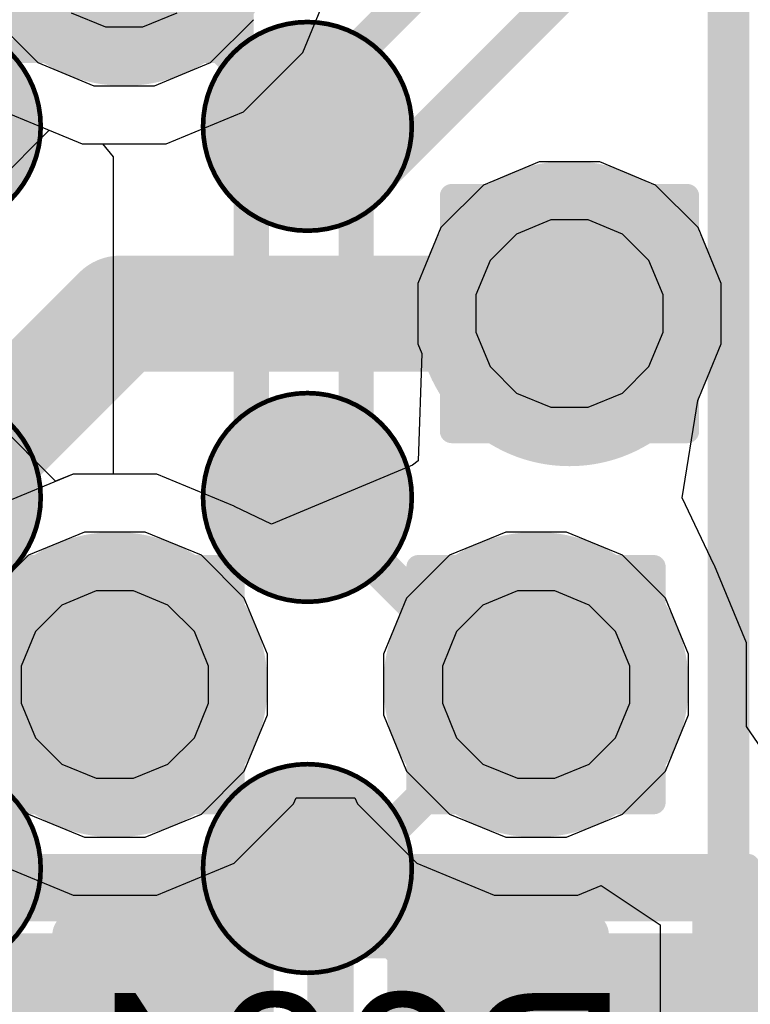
# Model space of a CAD drawing. Header units: inches. Extents: x -6 to 11.2, y -2.2 to 8.3.
# Tile 206 of 256: x 3.088 to 3.15, y 0.5618 to 0.6454. Entities that reach past the tile are written whole.
import ezdxf

# ---------------------------------------------------------------- set-up
doc = ezdxf.new("R2010")
doc.units = ezdxf.units.IN
doc.header["$MEASUREMENT"] = 0
for name, color, linetype in [('Board Layer Stack Bottom Overlay', 54, 'Continuous'), ('Board Layer Stack Bottom Solder', 6, 'Continuous'), ('Bottom Comp Body -Top13)-Comp Body -Bot14)', 56, 'Continuous'), ('Bottom Comp Outline -Top11)-Comp Outline -Bot12)', 56, 'Continuous'), ('Bottom Courtyard -Top15)-Courtyard -Bot16)', 56, 'Continuous'), ('Bottom Paste', 16, 'Continuous'), ('Drill Drawing', 1, 'Continuous'), ('Layer  6- Inner', 156, 'Continuous'), ('Layer 1- Top', 1, 'Continuous'), ('Layer 2- GND', 16, 'Continuous'), ('Layer 3- Inner', 16, 'Continuous'), ('Layer 4- Inner', 76, 'Continuous'), ('Layer 5- Inner', 90, 'Continuous'), ('Layer 7- PWR', 76, 'Continuous'), ('Layer 8- Bottom', 5, 'Continuous'), ('Top Paste', 8, 'Continuous'), ('Top Solder', 216, 'Continuous'), ('Via Holes', 16, 'Continuous')]:
    doc.layers.add(name, color=color, linetype=linetype)
doc.styles.add('Arial', font='txt', dxfattribs={"height": 0.2})

# ---------------------------------------------------------------- blocks, each defined once
blk = doc.blocks.new('ICC_TFBGA96_8X14_P080_417')
at = {"layer": 'Layer 1- Top'}
h = blk.add_hatch(color=7, dxfattribs=at)
edge = h.paths.add_edge_path()
edge.add_arc((0.062992, -0.015748), 0.00689, 0, 360)
h = blk.add_hatch(color=7, dxfattribs=at)
edge = h.paths.add_edge_path()
edge.add_arc((0.062992, -0.047244), 0.00689, 0, 360)
h = blk.add_hatch(color=7, dxfattribs=at)
edge = h.paths.add_edge_path()
edge.add_arc((0.062992, -0.07874), 0.00689, 0, 360)
at = {"layer": 'Top Paste'}
h = blk.add_hatch(color=8, dxfattribs=at)
edge = h.paths.add_edge_path()
edge.add_arc((0.062992, -0.015748), 0.00689, 0, 360)
h = blk.add_hatch(color=8, dxfattribs=at)
edge = h.paths.add_edge_path()
edge.add_arc((0.062992, -0.047244), 0.00689, 0, 360)
h = blk.add_hatch(color=8, dxfattribs=at)
edge = h.paths.add_edge_path()
edge.add_arc((0.062992, -0.07874), 0.00689, 0, 360)
at = {"layer": 'Top Solder'}
h = blk.add_hatch(color=216, dxfattribs=at)
edge = h.paths.add_edge_path()
edge.add_arc((0.062992, -0.015748), 0.008858, 0, 360)
h = blk.add_hatch(color=216, dxfattribs=at)
edge = h.paths.add_edge_path()
edge.add_arc((0.094488, -0.015748), 0.008858, 0, 360)
h = blk.add_hatch(color=216, dxfattribs=at)
edge = h.paths.add_edge_path()
edge.add_arc((0.062992, -0.047244), 0.008858, 0, 360)
h = blk.add_hatch(color=216, dxfattribs=at)
edge = h.paths.add_edge_path()
edge.add_arc((0.094488, -0.047244), 0.008858, 0, 360)
h = blk.add_hatch(color=216, dxfattribs=at)
edge = h.paths.add_edge_path()
edge.add_arc((0.062992, -0.07874), 0.008858, 0, 360)
h = blk.add_hatch(color=216, dxfattribs=at)
edge = h.paths.add_edge_path()
edge.add_arc((0.094488, -0.07874), 0.008858, 0, 360)
at = {"layer": 'Bottom Comp Body -Top13)-Comp Body -Bot14)'}
for points in [[(0.07185, -0.015748, 0.000394, 0.000394, 1), (0.054134, -0.015748, 0.000394, 0.000394, 1)], [(0.103346, -0.015748, 0.000394, 0.000394, 1), (0.08563, -0.015748, 0.000394, 0.000394, 1)], [(0.054035, -0.015748, 0.000197, 0.000197, 1), (0.054232, -0.015748, 0.000197, 0.000197, 1)], [(0.071752, -0.015748, 0.000197, 0.000197, 1), (0.071949, -0.015748, 0.000197, 0.000197, 1)], [(0.085531, -0.015748, 0.000197, 0.000197, 1), (0.085728, -0.015748, 0.000197, 0.000197, 1)], [(0.07185, -0.047244, 0.000394, 0.000394, 1), (0.054134, -0.047244, 0.000394, 0.000394, 1)], [(0.103346, -0.047244, 0.000394, 0.000394, 1), (0.08563, -0.047244, 0.000394, 0.000394, 1)], [(0.054035, -0.047244, 0.000197, 0.000197, 1), (0.054232, -0.047244, 0.000197, 0.000197, 1)], [(0.071752, -0.047244, 0.000197, 0.000197, 1), (0.071949, -0.047244, 0.000197, 0.000197, 1)], [(0.085531, -0.047244, 0.000197, 0.000197, 1), (0.085728, -0.047244, 0.000197, 0.000197, 1)], [(0.07185, -0.07874, 0.000394, 0.000394, 1), (0.054134, -0.07874, 0.000394, 0.000394, 1)], [(0.103346, -0.07874, 0.000394, 0.000394, 1), (0.08563, -0.07874, 0.000394, 0.000394, 1)], [(0.054035, -0.07874, 0.000197, 0.000197, 1), (0.054232, -0.07874, 0.000197, 0.000197, 1)], [(0.071752, -0.07874, 0.000197, 0.000197, 1), (0.071949, -0.07874, 0.000197, 0.000197, 1)], [(0.085531, -0.07874, 0.000197, 0.000197, 1), (0.085728, -0.07874, 0.000197, 0.000197, 1)]]:
    blk.add_lwpolyline(points, format="xyseb", close=True, dxfattribs=at)
blk = doc.blocks.new('L15002_035_B_418')
at = {"layer": 'Board Layer Stack Bottom Solder'}
for points in [[(-0.03376, 0.011968), (-0.004823, 0.011968), (-0.004823, -0.011968), (-0.03376, -0.011968)], [(0.004823, 0.011968), (0.03376, 0.011968), (0.03376, -0.011968), (0.004823, -0.011968)]]:
    blk.add_hatch(color=6, dxfattribs=at).paths.add_polyline_path(points)
at = {"layer": 'Bottom Paste'}
for points in [[(-0.031791, 0.01), (-0.006791, 0.01), (-0.006791, -0.01), (-0.031791, -0.01)], [(0.006791, 0.01), (0.031791, 0.01), (0.031791, -0.01), (0.006791, -0.01)]]:
    blk.add_hatch(color=16, dxfattribs=at).paths.add_polyline_path(points)
at = {"layer": 'Layer 8- Bottom'}
for points in [[(-0.031791, 0.01), (-0.006791, 0.01), (-0.006791, -0.01), (-0.031791, -0.01)], [(0.006791, 0.01), (0.031791, 0.01), (0.031791, -0.01), (0.006791, -0.01)]]:
    blk.add_hatch(color=7, dxfattribs=at).paths.add_polyline_path(points)
at = {"layer": 'Board Layer Stack Bottom Overlay'}
for points in [[(0.019882, 0.016142, 0.003937, 0.003937, 0), (-0.018701, 0.016142, 0.003937, 0.003937, 0)], [(0.019882, -0.016142, 0.003937, 0.003937, 0), (-0.018701, -0.016142, 0.003937, 0.003937, 0)]]:
    blk.add_lwpolyline(points, format="xyseb", dxfattribs=at)
for points in [[(-0.019685, 0.016142, 0.001969, 0.001969, 1), (-0.017717, 0.016142, 0.001969, 0.001969, 1)], [(0.018898, 0.016142, 0.001969, 0.001969, 1), (0.020866, 0.016142, 0.001969, 0.001969, 1)], [(-0.019685, -0.016142, 0.001969, 0.001969, 1), (-0.017717, -0.016142, 0.001969, 0.001969, 1)], [(0.018898, -0.016142, 0.001969, 0.001969, 1), (0.020866, -0.016142, 0.001969, 0.001969, 1)]]:
    blk.add_lwpolyline(points, format="xyseb", close=True, dxfattribs=at)
at = {"layer": 'Bottom Comp Body -Top13)-Comp Body -Bot14)'}
for points in [[(-0.021653, 0.011811, 0.003937, 0.003937, 0), (-0.021653, -0.011811, 0.003937, 0.003937, 0)], [(0.021653, 0.011811, 0.003937, 0.003937, 0), (-0.021653, 0.011811, 0.003937, 0.003937, 0)], [(0.021653, 0.011811, 0.003937, 0.003937, 0), (0.021653, -0.011811, 0.003937, 0.003937, 0)], [(0.021653, -0.011811, 0.003937, 0.003937, 0), (-0.021653, -0.011811, 0.003937, 0.003937, 0)]]:
    blk.add_lwpolyline(points, format="xyseb", dxfattribs=at)
for points in [[(-0.022638, 0.011811, 0.001969, 0.001969, 1), (-0.020669, 0.011811, 0.001969, 0.001969, 1)], [(-0.022638, 0.011811, 0.001969, 0.001969, 1), (-0.020669, 0.011811, 0.001969, 0.001969, 1)], [(0.020669, 0.011811, 0.001969, 0.001969, 1), (0.022638, 0.011811, 0.001969, 0.001969, 1)], [(0.020669, 0.011811, 0.001969, 0.001969, 1), (0.022638, 0.011811, 0.001969, 0.001969, 1)], [(-0.022638, -0.011811, 0.001969, 0.001969, 1), (-0.020669, -0.011811, 0.001969, 0.001969, 1)], [(-0.022638, -0.011811, 0.001969, 0.001969, 1), (-0.020669, -0.011811, 0.001969, 0.001969, 1)], [(0.020669, -0.011811, 0.001969, 0.001969, 1), (0.022638, -0.011811, 0.001969, 0.001969, 1)], [(0.020669, -0.011811, 0.001969, 0.001969, 1), (0.022638, -0.011811, 0.001969, 0.001969, 1)]]:
    blk.add_lwpolyline(points, format="xyseb", close=True, dxfattribs=at)
at = {"layer": 'Bottom Comp Outline -Top11)-Comp Outline -Bot12)'}
for points in [[(-0.032677, 0.014961, 0.003937, 0.003937, 0), (-0.032677, -0.014961, 0.003937, 0.003937, 0)], [(0.032677, 0.014961, 0.003937, 0.003937, 0), (-0.032677, 0.014961, 0.003937, 0.003937, 0)], [(0.032677, 0.014961, 0.003937, 0.003937, 0), (0.032677, -0.014961, 0.003937, 0.003937, 0)], [(0.032677, -0.014961, 0.003937, 0.003937, 0), (-0.032677, -0.014961, 0.003937, 0.003937, 0)]]:
    blk.add_lwpolyline(points, format="xyseb", dxfattribs=at)
for points in [[(-0.033661, 0.014961, 0.001969, 0.001969, 1), (-0.031693, 0.014961, 0.001969, 0.001969, 1)], [(-0.033661, 0.014961, 0.001969, 0.001969, 1), (-0.031693, 0.014961, 0.001969, 0.001969, 1)], [(0.031693, 0.014961, 0.001969, 0.001969, 1), (0.033661, 0.014961, 0.001969, 0.001969, 1)], [(0.031693, 0.014961, 0.001969, 0.001969, 1), (0.033661, 0.014961, 0.001969, 0.001969, 1)], [(-0.033661, -0.014961, 0.001969, 0.001969, 1), (-0.031693, -0.014961, 0.001969, 0.001969, 1)], [(-0.033661, -0.014961, 0.001969, 0.001969, 1), (-0.031693, -0.014961, 0.001969, 0.001969, 1)], [(0.031693, -0.014961, 0.001969, 0.001969, 1), (0.033661, -0.014961, 0.001969, 0.001969, 1)], [(0.031693, -0.014961, 0.001969, 0.001969, 1), (0.033661, -0.014961, 0.001969, 0.001969, 1)]]:
    blk.add_lwpolyline(points, format="xyseb", close=True, dxfattribs=at)
at = {"layer": 'Bottom Courtyard -Top15)-Courtyard -Bot16)'}
for points in [[(0.035433, 0.017716, 0.001969, 0.001969, 0), (-0.035433, 0.017716, 0.001969, 0.001969, 0)], [(-0.035433, 0.017716, 0.001969, 0.001969, 0), (-0.035433, -0.017716, 0.001969, 0.001969, 0)], [(0.035433, 0.017716, 0.001969, 0.001969, 0), (0.035433, -0.017716, 0.001969, 0.001969, 0)], [(0, 0.011811, 0.003937, 0.003937, 0), (0, -0.011811, 0.003937, 0.003937, 0)], [(0.011811, 0, 0.003937, 0.003937, 0), (-0.011811, 0, 0.003937, 0.003937, 0)], [(0.035433, -0.017716, 0.001969, 0.001969, 0), (-0.035433, -0.017716, 0.001969, 0.001969, 0)]]:
    blk.add_lwpolyline(points, format="xyseb", dxfattribs=at)
for points in [[(-0.035925, 0.017716, 0.000984, 0.000984, 1), (-0.034941, 0.017716, 0.000984, 0.000984, 1)], [(-0.035925, 0.017716, 0.000984, 0.000984, 1), (-0.034941, 0.017716, 0.000984, 0.000984, 1)], [(0.034941, 0.017716, 0.000984, 0.000984, 1), (0.035925, 0.017716, 0.000984, 0.000984, 1)], [(0.034941, 0.017716, 0.000984, 0.000984, 1), (0.035925, 0.017716, 0.000984, 0.000984, 1)], [(-0.000984, 0.011811, 0.001969, 0.001969, 1), (0.000984, 0.011811, 0.001969, 0.001969, 1)], [(-0.012795, 0, 0.001969, 0.001969, 1), (-0.010827, 0, 0.001969, 0.001969, 1)], [(0.010827, 0, 0.001969, 0.001969, 1), (0.012795, 0, 0.001969, 0.001969, 1)], [(-0.000984, -0.011811, 0.001969, 0.001969, 1), (0.000984, -0.011811, 0.001969, 0.001969, 1)], [(-0.035925, -0.017716, 0.000984, 0.000984, 1), (-0.034941, -0.017716, 0.000984, 0.000984, 1)], [(-0.035925, -0.017716, 0.000984, 0.000984, 1), (-0.034941, -0.017716, 0.000984, 0.000984, 1)], [(0.034941, -0.017716, 0.000984, 0.000984, 1), (0.035925, -0.017716, 0.000984, 0.000984, 1)], [(0.034941, -0.017716, 0.000984, 0.000984, 1), (0.035925, -0.017716, 0.000984, 0.000984, 1)]]:
    blk.add_lwpolyline(points, format="xyseb", close=True, dxfattribs=at)
at = {"layer": 'Bottom Comp Outline -Top11)-Comp Outline -Bot12)', "style": 'Arial', "text_generation_flag": 2}
blk.add_text('R904', height=0.0137795, rotation=180, dxfattribs=at).set_placement((-0.025254, 0.006887))

msp = doc.modelspace()

# ---------------------------------------------------------------- hatches: boundary and pattern name
at = {"layer": 'Layer 1- Top'}
h = msp.add_hatch(color=7, dxfattribs=at)
edge = h.paths.add_edge_path()
edge.add_arc((3.096844, 0.652763), 0.007874, 0, 360)
h = msp.add_hatch(color=7, dxfattribs=at)
edge = h.paths.add_edge_path()
edge.add_arc((3.134639, 0.620479), 0.007874, 0, 360)
h = msp.add_hatch(color=7, dxfattribs=at)
edge = h.paths.add_edge_path()
edge.add_arc((3.096057, 0.588983), 0.007874, 0, 360)
h = msp.add_hatch(color=7, dxfattribs=at)
edge = h.paths.add_edge_path()
edge.add_arc((3.131799, 0.588983), 0.007874, 0, 360)
at = {"layer": 'Layer 2- GND'}
h = msp.add_hatch(color=7, dxfattribs=at)
edge = h.paths.add_edge_path()
edge.add_arc((3.096844, 0.652763), 0.012953, 0, 360)
h = msp.add_hatch(color=7, dxfattribs=at)
edge = h.paths.add_edge_path()
edge.add_arc((3.134639, 0.620479), 0.012953, 0, 360)
h = msp.add_hatch(color=7, dxfattribs=at)
edge = h.paths.add_edge_path()
edge.add_arc((3.096057, 0.588983), 0.012953, 0, 360)
h = msp.add_hatch(color=7, dxfattribs=at)
edge = h.paths.add_edge_path()
edge.add_arc((3.131799, 0.588983), 0.012953, 0, 360)
at = {"layer": 'Layer 3- Inner'}
h = msp.add_hatch(color=7, dxfattribs=at)
edge = h.paths.add_edge_path()
edge.add_arc((3.096844, 0.652763), 0.007874, 0, 360)
h = msp.add_hatch(color=7, dxfattribs=at)
edge = h.paths.add_edge_path()
edge.add_arc((3.096057, 0.588983), 0.007874, 0, 360)
h = msp.add_hatch(color=7, dxfattribs=at)
edge = h.paths.add_edge_path()
edge.add_arc((3.131799, 0.588983), 0.007874, 0, 360)
at = {"layer": 'Layer 4- Inner'}
h = msp.add_hatch(color=7, dxfattribs=at)
edge = h.paths.add_edge_path()
edge.add_arc((3.134639, 0.620479), 0.007874, 0, 360)
at = {"layer": 'Layer 7- PWR'}
h = msp.add_hatch(color=7, dxfattribs=at)
edge = h.paths.add_edge_path()
edge.add_arc((3.096844, 0.652763), 0.012953, 0, 360)
h = msp.add_hatch(color=7, dxfattribs=at)
edge = h.paths.add_edge_path()
edge.add_arc((3.134639, 0.620479), 0.012953, 0, 360)
h = msp.add_hatch(color=7, dxfattribs=at)
edge = h.paths.add_edge_path()
edge.add_arc((3.096057, 0.588983), 0.012953, 0, 360)
h = msp.add_hatch(color=7, dxfattribs=at)
edge = h.paths.add_edge_path()
edge.add_arc((3.131799, 0.588983), 0.012953, 0, 360)
at = {"layer": 'Layer 8- Bottom'}
h = msp.add_hatch(color=7, dxfattribs=at)
edge = h.paths.add_edge_path()
edge.add_arc((3.096844, 0.652763), 0.007874, 0, 360)
h = msp.add_hatch(color=7, dxfattribs=at)
edge = h.paths.add_edge_path()
edge.add_arc((3.134639, 0.620479), 0.007874, 0, 360)
h = msp.add_hatch(color=7, dxfattribs=at)
edge = h.paths.add_edge_path()
edge.add_arc((3.096057, 0.588983), 0.007874, 0, 360)
h = msp.add_hatch(color=7, dxfattribs=at)
edge = h.paths.add_edge_path()
edge.add_arc((3.131799, 0.588983), 0.007874, 0, 360)
at = {"layer": 'Via Holes'}
h = msp.add_hatch(color=7, dxfattribs=at)
edge = h.paths.add_edge_path()
edge.add_arc((3.134639, 0.620479), 0.002953, 0, 360)
h = msp.add_hatch(color=7, dxfattribs=at)
edge = h.paths.add_edge_path()
edge.add_arc((3.096057, 0.588983), 0.002953, 0, 360)
h = msp.add_hatch(color=7, dxfattribs=at)
edge = h.paths.add_edge_path()
edge.add_arc((3.131799, 0.588983), 0.002953, 0, 360)

# ---------------------------------------------------------------- linework, layer by layer
at = {"layer": 'Drill Drawing'}
for points in [[(3.106844, 0.642763, 0.002, 0.002, 0), (3.106844, 0.662763, 0.002, 0.002, 0)], [(3.086844, 0.642763, 0.002, 0.002, 0), (3.106844, 0.642763, 0.002, 0.002, 0)], [(3.124639, 0.630479, 0.002, 0.002, 0), (3.144639, 0.630479, 0.002, 0.002, 0)], [(3.124639, 0.610479, 0.002, 0.002, 0), (3.124639, 0.630479, 0.002, 0.002, 0)], [(3.144639, 0.610479, 0.002, 0.002, 0), (3.144639, 0.630479, 0.002, 0.002, 0)], [(3.124639, 0.610479, 0.002, 0.002, 0), (3.144639, 0.610479, 0.002, 0.002, 0)], [(3.086057, 0.598983, 0.002, 0.002, 0), (3.106057, 0.598983, 0.002, 0.002, 0)], [(3.106057, 0.578983, 0.002, 0.002, 0), (3.106057, 0.598983, 0.002, 0.002, 0)], [(3.121799, 0.598983, 0.002, 0.002, 0), (3.141799, 0.598983, 0.002, 0.002, 0)], [(3.121799, 0.578983, 0.002, 0.002, 0), (3.121799, 0.598983, 0.002, 0.002, 0)], [(3.141799, 0.578983, 0.002, 0.002, 0), (3.141799, 0.598983, 0.002, 0.002, 0)], [(3.086057, 0.578983, 0.002, 0.002, 0), (3.106057, 0.578983, 0.002, 0.002, 0)], [(3.121799, 0.578983, 0.002, 0.002, 0), (3.141799, 0.578983, 0.002, 0.002, 0)]]:
    msp.add_lwpolyline(points, format="xyseb", dxfattribs=at)
for points in [[(3.106344, 0.642763, 0.001, 0.001, 1), (3.107344, 0.642763, 0.001, 0.001, 1)], [(3.106344, 0.642763, 0.001, 0.001, 1), (3.107344, 0.642763, 0.001, 0.001, 1)], [(3.124139, 0.630479, 0.001, 0.001, 1), (3.125139, 0.630479, 0.001, 0.001, 1)], [(3.124139, 0.630479, 0.001, 0.001, 1), (3.125139, 0.630479, 0.001, 0.001, 1)], [(3.144139, 0.630479, 0.001, 0.001, 1), (3.145139, 0.630479, 0.001, 0.001, 1)], [(3.144139, 0.630479, 0.001, 0.001, 1), (3.145139, 0.630479, 0.001, 0.001, 1)], [(3.124139, 0.610479, 0.001, 0.001, 1), (3.125139, 0.610479, 0.001, 0.001, 1)], [(3.124139, 0.610479, 0.001, 0.001, 1), (3.125139, 0.610479, 0.001, 0.001, 1)], [(3.144139, 0.610479, 0.001, 0.001, 1), (3.145139, 0.610479, 0.001, 0.001, 1)], [(3.144139, 0.610479, 0.001, 0.001, 1), (3.145139, 0.610479, 0.001, 0.001, 1)], [(3.105557, 0.598983, 0.001, 0.001, 1), (3.106557, 0.598983, 0.001, 0.001, 1)], [(3.105557, 0.598983, 0.001, 0.001, 1), (3.106557, 0.598983, 0.001, 0.001, 1)], [(3.121299, 0.598983, 0.001, 0.001, 1), (3.122299, 0.598983, 0.001, 0.001, 1)], [(3.121299, 0.598983, 0.001, 0.001, 1), (3.122299, 0.598983, 0.001, 0.001, 1)], [(3.141299, 0.598983, 0.001, 0.001, 1), (3.142299, 0.598983, 0.001, 0.001, 1)], [(3.141299, 0.598983, 0.001, 0.001, 1), (3.142299, 0.598983, 0.001, 0.001, 1)], [(3.105557, 0.578983, 0.001, 0.001, 1), (3.106557, 0.578983, 0.001, 0.001, 1)], [(3.105557, 0.578983, 0.001, 0.001, 1), (3.106557, 0.578983, 0.001, 0.001, 1)], [(3.121299, 0.578983, 0.001, 0.001, 1), (3.122299, 0.578983, 0.001, 0.001, 1)], [(3.121299, 0.578983, 0.001, 0.001, 1), (3.122299, 0.578983, 0.001, 0.001, 1)], [(3.141299, 0.578983, 0.001, 0.001, 1), (3.142299, 0.578983, 0.001, 0.001, 1)], [(3.141299, 0.578983, 0.001, 0.001, 1), (3.142299, 0.578983, 0.001, 0.001, 1)]]:
    msp.add_lwpolyline(points, format="xyseb", close=True, dxfattribs=at)
at = {"layer": 'Layer  6- Inner'}
for p, q in [((3.085863, 0.645426), (3.089507, 0.641782)), ((3.104181, 0.641782), (3.107825, 0.645426)), ((3.089507, 0.641782), (3.094267, 0.63981)), ((3.09942, 0.63981), (3.104181, 0.641782)), ((3.094267, 0.63981), (3.09942, 0.63981)), ((3.133057, 0.628432), (3.130135, 0.627221)), ((3.136221, 0.628432), (3.133057, 0.628432)), ((3.139144, 0.627221), (3.136221, 0.628432)), ((3.130135, 0.627221), (3.127897, 0.624984)), ((3.141381, 0.624984), (3.139144, 0.627221)), ((3.127897, 0.624984), (3.126687, 0.622061)), ((3.142592, 0.622061), (3.141381, 0.624984)), ((3.126687, 0.622061), (3.126687, 0.618897)), ((3.142592, 0.618897), (3.142592, 0.622061)), ((3.126687, 0.618897), (3.127897, 0.615975)), ((3.141381, 0.615975), (3.142592, 0.618897)), ((3.127897, 0.615975), (3.130135, 0.613737)), ((3.139144, 0.613737), (3.141381, 0.615975)), ((3.130135, 0.613737), (3.133057, 0.612527)), ((3.136221, 0.612527), (3.139144, 0.613737)), ((3.133057, 0.612527), (3.136221, 0.612527)), ((3.09348, 0.601936), (3.088719, 0.599964)), ((3.098633, 0.601936), (3.09348, 0.601936)), ((3.103394, 0.599964), (3.098633, 0.601936)), ((3.129222, 0.601936), (3.124462, 0.599964)), ((3.134375, 0.601936), (3.129222, 0.601936)), ((3.139136, 0.599964), (3.134375, 0.601936)), ((3.088719, 0.599964), (3.085076, 0.59632)), ((3.107037, 0.59632), (3.103394, 0.599964)), ((3.124462, 0.599964), (3.120818, 0.59632)), ((3.14278, 0.59632), (3.139136, 0.599964)), ((3.109009, 0.59156), (3.107037, 0.59632)), ((3.120818, 0.59632), (3.118846, 0.59156)), ((3.144752, 0.59156), (3.14278, 0.59632)), ((3.109009, 0.586407), (3.109009, 0.59156)), ((3.118846, 0.59156), (3.118846, 0.586407)), ((3.144752, 0.586407), (3.144752, 0.59156)), ((3.107037, 0.581646), (3.109009, 0.586407)), ((3.118846, 0.586407), (3.120818, 0.581646)), ((3.14278, 0.581646), (3.144752, 0.586407)), ((3.085076, 0.581646), (3.088719, 0.578002)), ((3.103394, 0.578002), (3.107037, 0.581646)), ((3.120818, 0.581646), (3.124462, 0.578002)), ((3.139136, 0.578002), (3.14278, 0.581646)), ((3.088719, 0.578002), (3.09348, 0.576031)), ((3.098633, 0.576031), (3.103394, 0.578002)), ((3.124462, 0.578002), (3.129222, 0.576031)), ((3.134375, 0.576031), (3.139136, 0.578002)), ((3.09348, 0.576031), (3.098633, 0.576031)), ((3.129222, 0.576031), (3.134375, 0.576031))]:
    msp.add_line(p, q, dxfattribs=at)
at = {"layer": 'Layer 1- Top'}
for points in [[(3.148127, 0.479318, 0.003543, 0.003543, 0), (3.148127, 0.782911, 0.003543, 0.003543, 0)], [(3.096844, 0.651921, 0.003543, 0.003543, 0), (3.112395, 0.636369, 0.003543, 0.003543, 0)], [(3.080899, 0.604873, 0.009843, 0.009843, 0), (3.096505, 0.620479, 0.009843, 0.009843, 0)], [(3.096505, 0.620479, 0.009843, 0.009843, 0), (3.134639, 0.620479, 0.009843, 0.009843, 0)], [(3.112395, 0.604873, 0.002992, 0.002992, 0), (3.125844, 0.591424, 0.002992, 0.002992, 0)], [(3.125844, 0.591424, 0.002992, 0.002992, 0), (3.129358, 0.591424, 0.002992, 0.002992, 0)], [(3.129358, 0.591424, 0.002992, 0.002992, 0), (3.131799, 0.588983, 0.002992, 0.002992, 0)], [(3.095663, 0.587409, 0.002992, 0.002992, 0), (3.097997, 0.587409, 0.002992, 0.002992, 0)], [(3.097997, 0.587409, 0.002992, 0.002992, 0), (3.112029, 0.573377, 0.002992, 0.002992, 0)], [(3.112029, 0.573377, 0.002992, 0.002992, 0), (3.112395, 0.573377, 0.002992, 0.002992, 0)]]:
    msp.add_lwpolyline(points, format="xyseb", dxfattribs=at)
for points in [[(3.111509, 0.636369, 0.001772, 0.001772, 1), (3.113281, 0.636369, 0.001772, 0.001772, 1)], [(3.094045, 0.620479, 0.004921, 0.004921, 1), (3.098966, 0.620479, 0.004921, 0.004921, 1)], [(3.094045, 0.620479, 0.004921, 0.004921, 1), (3.098966, 0.620479, 0.004921, 0.004921, 1)], [(3.132179, 0.620479, 0.004921, 0.004921, 1), (3.1371, 0.620479, 0.004921, 0.004921, 1)], [(3.111647, 0.604873, 0.001496, 0.001496, 1), (3.113143, 0.604873, 0.001496, 0.001496, 1)], [(3.125097, 0.591424, 0.001496, 0.001496, 1), (3.126593, 0.591424, 0.001496, 0.001496, 1)], [(3.125097, 0.591424, 0.001496, 0.001496, 1), (3.126593, 0.591424, 0.001496, 0.001496, 1)], [(3.12861, 0.591424, 0.001496, 0.001496, 1), (3.130106, 0.591424, 0.001496, 0.001496, 1)], [(3.12861, 0.591424, 0.001496, 0.001496, 1), (3.130106, 0.591424, 0.001496, 0.001496, 1)], [(3.131051, 0.588983, 0.001496, 0.001496, 1), (3.132547, 0.588983, 0.001496, 0.001496, 1)], [(3.094915, 0.587409, 0.001496, 0.001496, 1), (3.096411, 0.587409, 0.001496, 0.001496, 1)], [(3.09725, 0.587409, 0.001496, 0.001496, 1), (3.098746, 0.587409, 0.001496, 0.001496, 1)], [(3.09725, 0.587409, 0.001496, 0.001496, 1), (3.098746, 0.587409, 0.001496, 0.001496, 1)], [(3.111281, 0.573377, 0.001496, 0.001496, 1), (3.112777, 0.573377, 0.001496, 0.001496, 1)], [(3.111281, 0.573377, 0.001496, 0.001496, 1), (3.112777, 0.573377, 0.001496, 0.001496, 1)], [(3.111647, 0.573377, 0.001496, 0.001496, 1), (3.113143, 0.573377, 0.001496, 0.001496, 1)]]:
    msp.add_lwpolyline(points, format="xyseb", close=True, dxfattribs=at)
at = {"layer": 'Layer 3- Inner'}
for p, q in [((3.086719, 0.63761), (3.093289, 0.634889)), ((3.093289, 0.634889), (3.095004, 0.634889)), ((3.095004, 0.634889), (3.09591, 0.633785)), ((3.09591, 0.633785), (3.09591, 0.606857)), ((3.092501, 0.606857), (3.085932, 0.604136)), ((3.09591, 0.606857), (3.092501, 0.606857)), ((3.11121, 0.578859), (3.111428, 0.579385)), ((3.111428, 0.579385), (3.116428, 0.579385)), ((3.116428, 0.579385), (3.116646, 0.578859)), ((3.106181, 0.57383), (3.11121, 0.578859)), ((3.116646, 0.578859), (3.121674, 0.57383)), ((3.085932, 0.57383), (3.092501, 0.571109)), ((3.099612, 0.571109), (3.106181, 0.57383)), ((3.121674, 0.57383), (3.128243, 0.571109)), ((3.135354, 0.571109), (3.137323, 0.571925)), ((3.137323, 0.571925), (3.142324, 0.568584)), ((3.092501, 0.571109), (3.099612, 0.571109)), ((3.128243, 0.571109), (3.135354, 0.571109)), ((3.142324, 0.568584), (3.142324, 0.503518))]:
    msp.add_line(p, q, dxfattribs=at)
for points in [[(3.107632, 0.633785, 0.002992, 0.002992, 0), (3.138931, 0.665084, 0.002992, 0.002992, 0)], [(3.116529, 0.630099, 0.002992, 0.002992, 0), (3.147828, 0.661399, 0.002992, 0.002992, 0)], [(3.107632, 0.600558, 0.002992, 0.002992, 0), (3.107632, 0.633785, 0.002992, 0.002992, 0)], [(3.116529, 0.601123, 0.002992, 0.002992, 0), (3.116529, 0.630099, 0.002992, 0.002992, 0)], [(3.116529, 0.601123, 0.002992, 0.002992, 0), (3.128669, 0.588983, 0.002992, 0.002992, 0)], [(3.096057, 0.588983, 0.002992, 0.002992, 0), (3.107632, 0.600558, 0.002992, 0.002992, 0)], [(3.128669, 0.588983, 0.002992, 0.002992, 0), (3.131799, 0.588983, 0.002992, 0.002992, 0)]]:
    msp.add_lwpolyline(points, format="xyseb", dxfattribs=at)
for points in [[(3.106883, 0.633785, 0.001496, 0.001496, 1), (3.108379, 0.633785, 0.001496, 0.001496, 1)], [(3.106883, 0.633785, 0.001496, 0.001496, 1), (3.108379, 0.633785, 0.001496, 0.001496, 1)], [(3.115781, 0.630099, 0.001496, 0.001496, 1), (3.117277, 0.630099, 0.001496, 0.001496, 1)], [(3.115781, 0.630099, 0.001496, 0.001496, 1), (3.117277, 0.630099, 0.001496, 0.001496, 1)], [(3.115781, 0.601123, 0.001496, 0.001496, 1), (3.117277, 0.601123, 0.001496, 0.001496, 1)], [(3.115781, 0.601123, 0.001496, 0.001496, 1), (3.117277, 0.601123, 0.001496, 0.001496, 1)], [(3.106883, 0.600558, 0.001496, 0.001496, 1), (3.108379, 0.600558, 0.001496, 0.001496, 1)], [(3.106883, 0.600558, 0.001496, 0.001496, 1), (3.108379, 0.600558, 0.001496, 0.001496, 1)], [(3.095309, 0.588983, 0.001496, 0.001496, 1), (3.096805, 0.588983, 0.001496, 0.001496, 1)], [(3.127921, 0.588983, 0.001496, 0.001496, 1), (3.129417, 0.588983, 0.001496, 0.001496, 1)], [(3.127921, 0.588983, 0.001496, 0.001496, 1), (3.129417, 0.588983, 0.001496, 0.001496, 1)], [(3.131051, 0.588983, 0.001496, 0.001496, 1), (3.132547, 0.588983, 0.001496, 0.001496, 1)]]:
    msp.add_lwpolyline(points, format="xyseb", close=True, dxfattribs=at)
at = {"layer": 'Layer 4- Inner'}
for p, q in [((3.092339, 0.646021), (3.095262, 0.64481)), ((3.098426, 0.64481), (3.101349, 0.646021)), ((3.095262, 0.64481), (3.098426, 0.64481)), ((3.094475, 0.596936), (3.091552, 0.595725)), ((3.097638, 0.596936), (3.094475, 0.596936)), ((3.100561, 0.595725), (3.097638, 0.596936)), ((3.130217, 0.596936), (3.127294, 0.595725)), ((3.133381, 0.596936), (3.130217, 0.596936)), ((3.136304, 0.595725), (3.133381, 0.596936)), ((3.091552, 0.595725), (3.089315, 0.593488)), ((3.102799, 0.593488), (3.100561, 0.595725)), ((3.127294, 0.595725), (3.125057, 0.593488)), ((3.138541, 0.593488), (3.136304, 0.595725)), ((3.089315, 0.593488), (3.088104, 0.590565)), ((3.104009, 0.590565), (3.102799, 0.593488)), ((3.125057, 0.593488), (3.123846, 0.590565)), ((3.139752, 0.590565), (3.138541, 0.593488)), ((3.088104, 0.590565), (3.088104, 0.587401)), ((3.104009, 0.587401), (3.104009, 0.590565)), ((3.123846, 0.590565), (3.123846, 0.587401)), ((3.139752, 0.587401), (3.139752, 0.590565)), ((3.088104, 0.587401), (3.089315, 0.584479)), ((3.102799, 0.584479), (3.104009, 0.587401)), ((3.123846, 0.587401), (3.125057, 0.584479)), ((3.138541, 0.584479), (3.139752, 0.587401)), ((3.089315, 0.584479), (3.091552, 0.582241)), ((3.100561, 0.582241), (3.102799, 0.584479)), ((3.125057, 0.584479), (3.127294, 0.582241)), ((3.136304, 0.582241), (3.138541, 0.584479)), ((3.091552, 0.582241), (3.094475, 0.581031)), ((3.097638, 0.581031), (3.100561, 0.582241)), ((3.127294, 0.582241), (3.130217, 0.581031)), ((3.133381, 0.581031), (3.136304, 0.582241)), ((3.094475, 0.581031), (3.097638, 0.581031)), ((3.130217, 0.581031), (3.133381, 0.581031))]:
    msp.add_line(p, q, dxfattribs=at)
at = {"layer": 'Layer 5- Inner'}
for p, q in [((3.085863, 0.645426), (3.089507, 0.641782)), ((3.104181, 0.641782), (3.107825, 0.645426)), ((3.089507, 0.641782), (3.094267, 0.63981)), ((3.09942, 0.63981), (3.104181, 0.641782)), ((3.094267, 0.63981), (3.09942, 0.63981)), ((3.133057, 0.628432), (3.130135, 0.627221)), ((3.136221, 0.628432), (3.133057, 0.628432)), ((3.139144, 0.627221), (3.136221, 0.628432)), ((3.130135, 0.627221), (3.127897, 0.624984)), ((3.141381, 0.624984), (3.139144, 0.627221)), ((3.127897, 0.624984), (3.126687, 0.622061)), ((3.142592, 0.622061), (3.141381, 0.624984)), ((3.126687, 0.622061), (3.126687, 0.618897)), ((3.142592, 0.618897), (3.142592, 0.622061)), ((3.126687, 0.618897), (3.127897, 0.615975)), ((3.141381, 0.615975), (3.142592, 0.618897)), ((3.127897, 0.615975), (3.130135, 0.613737)), ((3.139144, 0.613737), (3.141381, 0.615975)), ((3.130135, 0.613737), (3.133057, 0.612527)), ((3.136221, 0.612527), (3.139144, 0.613737)), ((3.133057, 0.612527), (3.136221, 0.612527)), ((3.09348, 0.601936), (3.088719, 0.599964)), ((3.098633, 0.601936), (3.09348, 0.601936)), ((3.103394, 0.599964), (3.098633, 0.601936)), ((3.129222, 0.601936), (3.124462, 0.599964)), ((3.134375, 0.601936), (3.129222, 0.601936)), ((3.139136, 0.599964), (3.134375, 0.601936)), ((3.088719, 0.599964), (3.085076, 0.59632)), ((3.107037, 0.59632), (3.103394, 0.599964)), ((3.124462, 0.599964), (3.120818, 0.59632)), ((3.14278, 0.59632), (3.139136, 0.599964)), ((3.109009, 0.59156), (3.107037, 0.59632)), ((3.120818, 0.59632), (3.118846, 0.59156)), ((3.144752, 0.59156), (3.14278, 0.59632)), ((3.109009, 0.586407), (3.109009, 0.59156)), ((3.118846, 0.59156), (3.118846, 0.586407)), ((3.144752, 0.586407), (3.144752, 0.59156)), ((3.107037, 0.581646), (3.109009, 0.586407)), ((3.118846, 0.586407), (3.120818, 0.581646)), ((3.14278, 0.581646), (3.144752, 0.586407)), ((3.085076, 0.581646), (3.088719, 0.578002)), ((3.103394, 0.578002), (3.107037, 0.581646)), ((3.120818, 0.581646), (3.124462, 0.578002)), ((3.139136, 0.578002), (3.14278, 0.581646)), ((3.088719, 0.578002), (3.09348, 0.576031)), ((3.098633, 0.576031), (3.103394, 0.578002)), ((3.124462, 0.578002), (3.129222, 0.576031)), ((3.134375, 0.576031), (3.139136, 0.578002)), ((3.09348, 0.576031), (3.098633, 0.576031)), ((3.129222, 0.576031), (3.134375, 0.576031))]:
    msp.add_line(p, q, dxfattribs=at)
at = {"layer": 'Layer 8- Bottom'}
for p, q in [((3.111997, 0.642638), (3.114718, 0.649207)), ((3.106969, 0.63761), (3.111997, 0.642638)), ((3.100399, 0.634889), (3.106969, 0.63761)), ((3.081668, 0.627229), (3.090488, 0.636049)), ((3.090488, 0.636049), (3.093289, 0.634889)), ((3.093289, 0.634889), (3.100399, 0.634889)), ((3.132078, 0.633353), (3.127347, 0.631393)), ((3.1372, 0.633353), (3.132078, 0.633353)), ((3.141932, 0.631393), (3.1372, 0.633353)), ((3.127347, 0.631393), (3.123725, 0.627772)), ((3.145553, 0.627772), (3.141932, 0.631393)), ((3.123725, 0.627772), (3.121765, 0.62304)), ((3.147513, 0.62304), (3.145553, 0.627772)), ((3.121765, 0.62304), (3.121765, 0.617919)), ((3.147513, 0.617919), (3.147513, 0.62304)), ((3.121765, 0.617919), (3.122105, 0.617099)), ((3.146342, 0.61509), (3.147513, 0.617919)), ((3.122105, 0.617099), (3.121802, 0.607974)), ((3.091027, 0.606247), (3.081987, 0.615286)), ((3.145539, 0.613101), (3.146342, 0.61509)), ((3.144199, 0.604831), (3.145539, 0.613101)), ((3.121326, 0.60761), (3.109341, 0.602607)), ((3.121802, 0.607974), (3.121326, 0.60761)), ((3.092501, 0.606857), (3.091027, 0.606247)), ((3.099612, 0.606857), (3.092501, 0.606857)), ((3.106181, 0.604136), (3.099612, 0.606857)), ((3.146929, 0.599131), (3.144199, 0.604831)), ((3.106212, 0.604106), (3.106181, 0.604136)), ((3.109341, 0.602607), (3.106212, 0.604106)), ((3.146952, 0.599108), (3.146929, 0.599131)), ((3.149673, 0.592539), (3.146952, 0.599108)), ((3.149673, 0.585428), (3.149673, 0.592539)), ((3.156155, 0.575913), (3.149673, 0.585428))]:
    msp.add_line(p, q, dxfattribs=at)
for points in [[(3.096057, 0.588983, 0.002992, 0.002992, 0), (3.109676, 0.575364, 0.002992, 0.002992, 0)], [(3.11818, 0.575364, 0.002992, 0.002992, 0), (3.131799, 0.588983, 0.002992, 0.002992, 0)], [(3.109676, 0.568708, 0.002992, 0.002992, 0), (3.109676, 0.575364, 0.002992, 0.002992, 0)], [(3.11818, 0.568708, 0.002992, 0.002992, 0), (3.11818, 0.575364, 0.002992, 0.002992, 0)], [(3.098377, 0.557408, 0.002992, 0.002992, 0), (3.109676, 0.568708, 0.002992, 0.002992, 0)], [(3.11818, 0.568708, 0.002992, 0.002992, 0), (3.129479, 0.557408, 0.002992, 0.002992, 0)]]:
    msp.add_lwpolyline(points, format="xyseb", dxfattribs=at)
for points in [[(3.095309, 0.588983, 0.001496, 0.001496, 1), (3.096805, 0.588983, 0.001496, 0.001496, 1)], [(3.131051, 0.588983, 0.001496, 0.001496, 1), (3.132547, 0.588983, 0.001496, 0.001496, 1)], [(3.108928, 0.575364, 0.001496, 0.001496, 1), (3.110424, 0.575364, 0.001496, 0.001496, 1)], [(3.108928, 0.575364, 0.001496, 0.001496, 1), (3.110424, 0.575364, 0.001496, 0.001496, 1)], [(3.117432, 0.575364, 0.001496, 0.001496, 1), (3.118928, 0.575364, 0.001496, 0.001496, 1)], [(3.117432, 0.575364, 0.001496, 0.001496, 1), (3.118928, 0.575364, 0.001496, 0.001496, 1)], [(3.108928, 0.568708, 0.001496, 0.001496, 1), (3.110424, 0.568708, 0.001496, 0.001496, 1)], [(3.108928, 0.568708, 0.001496, 0.001496, 1), (3.110424, 0.568708, 0.001496, 0.001496, 1)], [(3.117432, 0.568708, 0.001496, 0.001496, 1), (3.118928, 0.568708, 0.001496, 0.001496, 1)], [(3.117432, 0.568708, 0.001496, 0.001496, 1), (3.118928, 0.568708, 0.001496, 0.001496, 1)]]:
    msp.add_lwpolyline(points, format="xyseb", close=True, dxfattribs=at)

# ---------------------------------------------------------------- block references
at = {"rotation": 180}
for name, p in [('ICC_TFBGA96_8X14_P080_417', (3.175387, 0.557629)), ('L15002_035_B_418', (3.114364, 0.555913))]:
    msp.add_blockref(name, p, dxfattribs=at)

doc.saveas('drawing.dxf')
